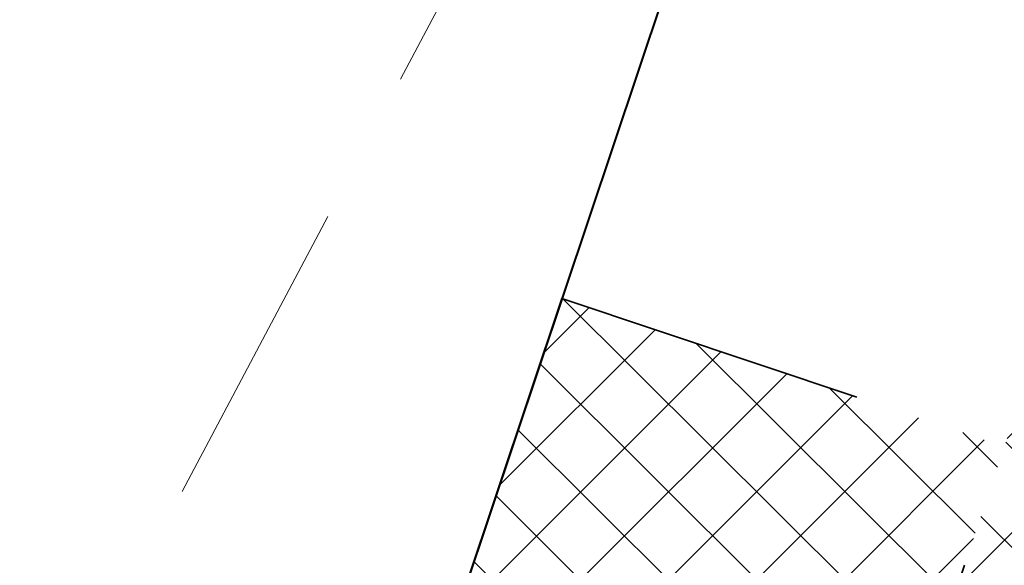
# Model space of a CAD drawing. Header units: metres. Extents: x 6599594 to 6600699, y 5687867 to 5691114.
# Tile 224 of 256: x 6599969.97 to 6599973.14, y 5688945.63 to 5688947.38. Entities that reach past the tile are written whole.
import ezdxf

# ---------------------------------------------------------------- set-up
doc = ezdxf.new("R2010")
doc.units = ezdxf.units.M
doc.header["$MEASUREMENT"] = 0
for name, pattern in [('1', [0]), ('3_EGBZ', [1.5, 1, -0.5]), ('BTO', [0]), ('BUG', [1.5, 1, -0.5]), ('L_0_04', [1.5, 1, -0.5])]:
    doc.linetypes.add(name, pattern=pattern)
for name, color, linetype, lineweight in [('_dren', 30, '3_EGBZ', 40), ('_kolor chodnik', 50, '1', 5), ('_kolor jezdnia', 4, '1', 0), ('_kolor pobocze', 211, '1', 5), ('_kolor zjazdy kostka', 7, '1', 5), ('_kolor zjazdy tłuczeń', 30, '1', 5), ('_kolor ścieżka @ 1', 10, '1', 0), ('_kraweznik', 7, 'CONTINUOUS', 35), ('_obrzeze', 10, 'BUG', 35), ('_podział mój', 201, 'BTO', 40), ('OT_ZagospodarowanieTerenu', 7, 'CONTINUOUS', 0)]:
    doc.layers.add(name, color=color, linetype=linetype, lineweight=lineweight)
pattern_1 = [(45, (0, 0), (-0.1414213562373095, 0.1414213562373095), []), (135, (0, 0), (-0.1414213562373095, -0.1414213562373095), [])]

# ---------------------------------------------------------------- blocks, each defined once
blk = doc.blocks.new('hhh')
at = {"layer": '_podział mój'}
blk.add_line((6600012.715234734, 5689068.962127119), (6599853.466151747, 5688593.232024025), dxfattribs=at)

msp = doc.modelspace()

# ---------------------------------------------------------------- hatches: boundary and pattern name
at = {"layer": '_kolor chodnik'}
h = msp.add_hatch(dxfattribs=at)
h.set_pattern_fill('ANSI37', color=256, scale=1.6)
h.set_pattern_definition(pattern_1)
h.paths.add_polyline_path([(6599849.938171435, 5688542.085872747), (6599852.232147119, 5688548.938742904), (6599853.573135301, 5688548.489851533), (6599853.827082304, 5688549.248475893), (6599851.793849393, 5688549.929093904), (6599849.895278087, 5688548.982823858), (6599847.823506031, 5688542.793750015)])
edge = h.paths.add_edge_path()
edge.add_line((6600018.106075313, 5689087.454911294), (6600022.42781917, 5689091.229234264))
edge.add_line((6600022.42781917, 5689091.229234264), (6600020.233254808, 5689093.742094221))
edge.add_line((6600020.233254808, 5689093.742094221), (6600017.159471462, 5689091.057656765))
edge.add_arc((6600023.275194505, 5689085.385140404), 8.34143334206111, 137.1531558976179, 148.8016577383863)
edge.add_line((6600016.140105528, 5689089.706021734), (6600018.106075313, 5689087.454911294))
h.paths.add_polyline_path([(6600038.501784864, 5689187.59229436), (6600037.906968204, 5689187.700586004), (6600037.638296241, 5689186.224843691), (6600038.240083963, 5689186.115282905)])
h.paths.add_polyline_path([(6600069.098302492, 5689360.276020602), (6600068.321239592, 5689360.413462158), (6600068.064048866, 5689358.936495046), (6600068.836639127, 5689358.799546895)])
h.paths.add_polyline_path([(6600082.393785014, 5689362.950258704), (6600082.941124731, 5689366.103121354), (6600081.481377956, 5689366.361351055), (6600080.923159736, 5689363.210828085)])
h.paths.add_polyline_path([(6600074.022236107, 5689388.065861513), (6600072.983907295, 5689388.249860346), (6600072.723374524, 5689386.772538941), (6600073.760538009, 5689386.588865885)])
h.paths.add_polyline_path([(6600105.602402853, 5689486.45426531), (6600106.738797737, 5689489.760539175), (6600105.28818975, 5689490.281952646), (6600104.132785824, 5689486.965912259)])
h.paths.add_polyline_path([(6600132.519778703, 5689678.737346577), (6600131.636986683, 5689678.922259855), (6600131.330470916, 5689677.453953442), (6600132.212256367, 5689677.269208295)])
h.paths.add_polyline_path([(6600156.649397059, 5689798.7449027), (6600156.48800471, 5689797.95886096), (6600157.450195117, 5689797.757316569), (6600157.615023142, 5689798.542205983)])
h.paths.add_polyline_path([(6600189.055358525, 5689948.643107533), (6600187.902868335, 5689948.884512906), (6600187.600024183, 5689947.417400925), (6600188.748131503, 5689947.176379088)])
edge = h.paths.add_edge_path()
edge.add_line((6600204.459383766, 5690032.969035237), (6600204.153258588, 5690031.227801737))
edge.add_arc((6600202.328347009, 5690027.299936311), 4.331100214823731, 41.853001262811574, 65.08011546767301, ccw=False)
edge.add_arc((6600032.903931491, 5690051.979071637), 174.020003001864, 352.8070218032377, 353.495463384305)
edge.add_arc((6600202.372679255, 5690027.343587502), 5.999999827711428, 55.12102442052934, 69.64815978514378)
edge = h.paths.add_edge_path()
edge.add_line((6600205.046027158, 5690040.265402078), (6600204.972740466, 5690038.483452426))
edge.add_arc((6600203.986269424, 5690044.401803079), 5.999999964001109, 279.4630688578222, 294.9140560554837)
edge.add_line((6600206.513819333, 5690038.960158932), (6600206.607027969, 5690041.030672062))
edge.add_arc((6600203.986269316, 5690044.401803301), 4.270000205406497, 284.3702444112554, 307.86193139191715, ccw=False)
edge = h.paths.add_edge_path()
edge.add_arc((6600203.547470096, 5690044.558759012), 6.446878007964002, 324.43500910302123, 356.20133685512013, ccw=False)
edge.add_arc((6600203.986269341, 5690044.401803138), 6.000000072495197, 323.2169970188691, 357.4193489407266)
h.paths.add_polyline_path([(6600208.910055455, 5690121.713696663), (6600208.146285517, 5690121.748120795), (6600207.125602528, 5690121.794124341), (6600209.971605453, 5690121.665851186)])
edge = h.paths.add_edge_path()
edge.add_line((6600238.769818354, 5690481.648294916), (6600240.338176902, 5690490.87374652))
edge.add_line((6600240.338176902, 5690490.87374652), (6600241.251295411, 5690510.829461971))
edge.add_line((6600241.251295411, 5690510.829461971), (6600239.524022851, 5690510.928942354))
edge.add_line((6600239.524022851, 5690510.928942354), (6600238.633343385, 5690491.167757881))
edge.add_line((6600238.633343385, 5690491.167757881), (6600234.579716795, 5690467.661262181))
edge.add_line((6600234.579716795, 5690467.661262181), (6600234.449796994, 5690464.966873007))
edge.add_arc((6600242.443669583, 5690464.607462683), 8.001948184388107, 177.4256737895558, 268.2543056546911)
edge.add_line((6600242.199903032, 5690456.609228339), (6600242.216657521, 5690457.359274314))
edge.add_line((6600242.216657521, 5690457.359274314), (6600242.305257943, 5690458.836738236))
edge.add_arc((6600242.444504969, 5690464.607952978), 5.772894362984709, 177.0298084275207, 268.6178439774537, ccw=False)
edge.add_line((6600236.679365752, 5690464.907083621), (6600236.951876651, 5690470.95443634))
edge.add_line((6600236.951876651, 5690470.95443634), (6600238.15078669, 5690478.210832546))
edge.add_line((6600238.15078669, 5690478.210832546), (6600238.769818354, 5690481.648294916))
h.paths.add_polyline_path([(6600238.769818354, 5690481.648294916), (6600238.15078669, 5690478.210832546), (6600239.670056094, 5690477.930590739), (6600240.266710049, 5690481.376366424)])
edge = h.paths.add_edge_path()
edge.add_line((6600223.366500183, 5690460.339976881), (6600223.278629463, 5690457.997544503))
edge.add_arc((6600220.967166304, 5690465.656339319), 7.999999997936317, 286.7940807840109, 300.2738222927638)
edge.add_line((6600225.000231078, 5690458.747331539), (6600225.240084, 5690461.623695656))
edge.add_arc((6600221.105749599, 5690465.648640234), 5.76999998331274, 293.06724424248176, 315.7681070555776, ccw=False)
edge = h.paths.add_edge_path()
edge.add_arc((6600220.025145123, 5690444.676291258), 5.770000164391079, 37.996647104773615, 59.94382588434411, ccw=False)
edge.add_line((6600224.572175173, 5690448.22839199), (6600224.817793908, 5690451.081798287))
edge.add_arc((6600220.025145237, 5690444.676291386), 7.999999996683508, 53.19588653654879, 68.15166733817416)
edge.add_line((6600223.00235276, 5690452.101669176), (6600222.91504296, 5690449.670427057))
edge = h.paths.add_edge_path()
edge.add_arc((6600221.105749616, 5690465.648640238), 7.999999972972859, 328.0222308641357, 357.0132597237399)
edge.add_line((6600229.094882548, 5690465.23180147), (6600229.218816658, 5690467.593604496))
edge.add_line((6600229.218816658, 5690467.593604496), (6600228.218919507, 5690467.645774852))
edge.add_line((6600228.218919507, 5690467.645774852), (6600227.891778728, 5690461.411918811))
h.paths.add_polyline_path([(6600200.980142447, 5690012.236744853), (6600202.317278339, 5690011.956662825), (6600202.522293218, 5690012.935421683), (6600201.182321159, 5690013.216097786)])
h.paths.add_polyline_path([(6600196.457878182, 5689983.98337835), (6600195.202332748, 5689984.246370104), (6600194.899091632, 5689982.777335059), (6600196.150355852, 5689982.515240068)])
edge = h.paths.add_edge_path()
edge.add_line((6600112.305909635, 5689517.991018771), (6600112.691041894, 5689519.807934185))
edge.add_line((6600112.691041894, 5689519.807934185), (6600113.245521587, 5689522.423769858))
edge.add_line((6600113.245521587, 5689522.423769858), (6600111.553124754, 5689522.782507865))
edge.add_line((6600111.553124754, 5689522.782507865), (6600107.405864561, 5689503.21722655))
edge.add_line((6600107.405864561, 5689503.21722655), (6600099.494506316, 5689480.361667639))
edge.add_line((6600099.494506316, 5689480.361667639), (6600099.182814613, 5689478.891218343))
edge.add_arc((6600107.008997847, 5689477.232359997), 8.000059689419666, 168.0325629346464, 257.7529108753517)
edge.add_line((6600105.311960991, 5689469.414366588), (6600105.784990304, 5689471.593619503))
edge.add_arc((6600107.008927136, 5689477.232314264), 5.769999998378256, 168.0321375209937, 257.7533362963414, ccw=False)
edge.add_line((6600101.364343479, 5689478.42879883), (6600101.647245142, 5689479.76342708))
edge.add_line((6600101.647245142, 5689479.76342708), (6600104.132785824, 5689486.965912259))
edge.add_line((6600104.132785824, 5689486.965912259), (6600105.28818975, 5689490.281952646))
edge.add_line((6600105.28818975, 5689490.281952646), (6600108.240043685, 5689498.809726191))
edge.add_line((6600108.240043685, 5689498.809726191), (6600112.305909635, 5689517.991018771))
h.paths.add_polyline_path([(6600136.009573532, 5689645.499114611), (6600138.333647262, 5689645.012304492), (6600138.661671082, 5689646.578318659), (6600134.869459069, 5689647.372651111)])
at = {"layer": '_kolor jezdnia'}
h = msp.add_hatch(dxfattribs=at)
h.set_pattern_fill('ANSI37', color=4, scale=3.5)
h.set_pattern_definition([(45, (0, 0), (-0.3093592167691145, 0.3093592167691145), []), (135, (0, 0), (-0.3093592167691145, -0.3093592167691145), [])])
edge = h.paths.add_edge_path()
edge.add_line((6599833.066047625, 5688539.933393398), (6599850.649511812, 5688527.983462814))
edge.add_arc((6599857.337592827, 5688536.653968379), 10.95025544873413, 169.5012687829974, 232.3548431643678, ccw=False)
edge.add_arc((6599858.085851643, 5688536.618142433), 11.69295282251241, 162.2507788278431, 169.9967502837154, ccw=False)
edge.add_line((6599846.949484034, 5688540.182754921), (6599847.823506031, 5688542.793750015))
edge.add_line((6599847.823506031, 5688542.793750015), (6599849.895278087, 5688548.982823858))
edge.add_line((6599849.895278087, 5688548.982823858), (6599852.434748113, 5688556.56906746))
edge.add_line((6599852.434748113, 5688556.56906746), (6599928.48625871, 5688783.760284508))
edge.add_line((6599928.48625871, 5688783.760284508), (6599931.025728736, 5688791.34652811))
edge.add_line((6599931.025728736, 5688791.34652811), (6599996.657773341, 5688987.411326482))
edge.add_line((6599996.657773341, 5688987.411326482), (6599999.197243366, 5688994.997570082))
edge.add_line((6599999.197243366, 5688994.997570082), (6600021.930100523, 5689062.908193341))
edge.add_line((6600021.930100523, 5689062.908193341), (6600017.620224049, 5689067.371531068))
edge.add_line((6600017.620224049, 5689067.371531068), (6600016.714558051, 5689064.654078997))
edge.add_line((6600016.714558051, 5689064.654078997), (6600012.423620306, 5689051.835617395))
edge.add_line((6600012.423620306, 5689051.835617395), (6600009.884150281, 5689044.249373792))
edge.add_line((6600009.884150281, 5689044.249373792), (6599977.53516164, 5688947.612159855))
edge.add_line((6599977.53516164, 5688947.612159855), (6599974.995691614, 5688940.025916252))
edge.add_line((6599974.995691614, 5688940.025916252), (6599942.096912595, 5688841.746295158))
edge.add_line((6599942.096912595, 5688841.746295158), (6599939.557442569, 5688834.160051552))
edge.add_line((6599939.557442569, 5688834.160051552), (6599882.679288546, 5688664.246042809))
edge.add_line((6599882.679288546, 5688664.246042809), (6599880.139818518, 5688656.659799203))
edge.add_line((6599880.139818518, 5688656.659799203), (6599852.46454386, 5688573.984527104))
edge.add_line((6599852.46454386, 5688573.984527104), (6599842.470137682, 5688544.127903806))
edge.add_arc((6599835.706422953, 5688546.652910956), 7.219660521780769, 248.5480913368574, 339.52856074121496, ccw=False)
h.paths.add_polyline_path([(6600044.653202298, 5689172.271628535), (6600046.276244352, 5689181.431901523), (6600047.759199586, 5689189.801539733), (6600051.0603021, 5689208.432603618), (6600052.368792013, 5689215.817578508), (6600054.808584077, 5689229.587499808), (6600056.11707399, 5689236.972474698), (6600057.346666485, 5689243.912161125), (6600058.655146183, 5689251.297078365), (6600058.831439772, 5689252.292060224), (6600060.098987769, 5689259.445963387), (6600060.139929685, 5689259.677035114), (6600061.407468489, 5689266.830886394), (6600072.329030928, 5689328.470998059), (6600073.637511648, 5689335.855921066), (6600077.337304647, 5689356.73715072), (6600078.820259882, 5689365.106788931), (6600081.142794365, 5689378.214921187), (6600082.538516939, 5689386.092227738), (6600095.187867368, 5689457.483787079), (6600091.082877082, 5689465.8405575), (6600089.043088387, 5689454.328211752), (6600087.870641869, 5689447.711051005), (6600087.560133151, 5689445.958573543), (6600086.562151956, 5689440.326076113), (6600082.433200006, 5689417.022719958), (6600080.95024477, 5689408.65308175), (6600077.202698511, 5689387.502337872), (6600075.719743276, 5689379.132699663), (6600073.469199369, 5689366.430874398), (6600071.986244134, 5689358.061236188), (6600069.98686466, 5689346.776955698), (6600068.591142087, 5689338.899649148), (6600065.559290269, 5689321.78820693), (6600064.163567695, 5689313.910900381), (6600059.719426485, 5689288.828650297), (6600058.323703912, 5689280.951343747), (6600057.563846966, 5689276.662793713), (6600056.168124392, 5689268.785487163), (6600054.804920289, 5689261.091711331), (6600053.409197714, 5689253.21440478), (6600053.264817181, 5689252.399536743), (6600051.869094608, 5689244.522230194), (6600051.183555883, 5689240.653124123), (6600049.787833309, 5689232.775817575), (6600046.593849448, 5689214.749319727), (6600045.198126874, 5689206.872013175), (6600044.41754409, 5689202.466488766), (6600042.934588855, 5689194.096850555), (6600036.429952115, 5689157.38538759), (6600034.946996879, 5689149.01574938), (6600030.579776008, 5689124.367629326), (6600027.529365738, 5689107.151445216), (6600024.895072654, 5689094.014582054), (6600030.583685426, 5689094.264316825), (6600032.945013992, 5689106.191885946), (6600043.170247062, 5689163.901990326)])
edge = h.paths.add_edge_path()
edge.add_line((6600111.106812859, 5689535.144351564), (6600111.256844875, 5689535.85214863))
edge.add_line((6600111.256844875, 5689535.85214863), (6600112.915748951, 5689543.678261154))
edge.add_line((6600112.915748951, 5689543.678261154), (6600117.304772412, 5689564.384094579))
edge.add_line((6600117.304772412, 5689564.384094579), (6600119.067357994, 5689572.699339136))
edge.add_line((6600119.067357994, 5689572.699339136), (6600120.087667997, 5689577.512794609))
edge.add_line((6600120.087667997, 5689577.512794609), (6600121.642890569, 5689584.849775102))
edge.add_line((6600121.642890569, 5689584.849775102), (6600128.436769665, 5689616.900852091))
edge.add_line((6600128.436769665, 5689616.900852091), (6600129.991992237, 5689624.237832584))
edge.add_line((6600129.991992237, 5689624.237832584), (6600132.660554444, 5689636.827148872))
edge.add_line((6600132.660554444, 5689636.827148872), (6600133.208838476, 5689639.444704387))
edge.add_line((6600133.208838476, 5689639.444704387), (6600134.848957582, 5689647.274775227))
edge.add_line((6600134.848957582, 5689647.274775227), (6600138.97649476, 5689666.979995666))
edge.add_line((6600138.97649476, 5689666.979995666), (6600140.51410642, 5689674.320687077))
edge.add_line((6600140.51410642, 5689674.320687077), (6600145.209128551, 5689696.735129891))
edge.add_line((6600145.209128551, 5689696.735129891), (6600146.746740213, 5689704.075821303))
edge.add_line((6600146.746740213, 5689704.075821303), (6600151.462308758, 5689726.588354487))
edge.add_line((6600151.462308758, 5689726.588354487), (6600152.999920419, 5689733.929045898))
edge.add_line((6600152.999920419, 5689733.929045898), (6600155.244070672, 5689744.642813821))
edge.add_line((6600155.244070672, 5689744.642813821), (6600156.781682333, 5689751.983505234))
edge.add_line((6600156.781682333, 5689751.983505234), (6600161.635515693, 5689775.156126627))
edge.add_line((6600161.635515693, 5689775.156126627), (6600163.378142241, 5689783.475576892))
edge.add_line((6600163.378142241, 5689783.475576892), (6600163.850769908, 5689785.731942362))
edge.add_line((6600163.850769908, 5689785.731942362), (6600167.028500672, 5689800.902704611))
edge.add_line((6600167.028500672, 5689800.902704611), (6600179.49088801, 5689860.399222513))
edge.add_line((6600179.49088801, 5689860.399222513), (6600181.233514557, 5689868.718672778))
edge.add_line((6600181.233514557, 5689868.718672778), (6600181.84713393, 5689871.648144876))
edge.add_line((6600181.84713393, 5689871.648144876), (6600183.384745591, 5689878.988836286))
edge.add_line((6600183.384745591, 5689878.988836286), (6600184.935818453, 5689886.393792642))
edge.add_line((6600184.935818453, 5689886.393792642), (6600186.575937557, 5689894.223863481))
edge.add_line((6600186.575937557, 5689894.223863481), (6600194.05133812, 5689929.912074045))
edge.add_line((6600194.05133812, 5689929.912074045), (6600195.691457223, 5689937.742144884))
edge.add_line((6600195.691457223, 5689937.742144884), (6600202.915799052, 5689972.231779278))
edge.add_line((6600202.915799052, 5689972.231779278), (6600204.555918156, 5689980.061850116))
edge.add_line((6600204.555918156, 5689980.061850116), (6600206.062781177, 5689987.255744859))
edge.add_line((6600206.062781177, 5689987.255744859), (6600207.702900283, 5689995.085815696))
edge.add_line((6600207.702900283, 5689995.085815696), (6600210.232559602, 5690007.162628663))
edge.add_line((6600210.232559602, 5690007.162628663), (6600211.694938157, 5690014.144150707))
edge.add_arc((6600028.177652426, 5690052.584442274), 187.5000004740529, 348.1696294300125, 357.4195276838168)
edge.add_line((6600215.487522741, 5690044.142720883), (6600208.310270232, 5690026.480446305))
edge.add_arc((6600032.903933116, 5690051.97907145), 177.2500013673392, 348.1696294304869, 351.7289130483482, ccw=False)
edge.add_line((6600206.38894146, 5690015.640182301), (6600205.966941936, 5690013.625519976))
edge.add_line((6600205.966941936, 5690013.625519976), (6600204.326822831, 5690005.795449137))
edge.add_line((6600204.326822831, 5690005.795449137), (6600197.076961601, 5689971.183982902))
edge.add_line((6600197.076961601, 5689971.183982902), (6600195.334335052, 5689962.864532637))
edge.add_line((6600195.334335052, 5689962.864532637), (6600193.44722506, 5689953.855305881))
edge.add_line((6600193.44722506, 5689953.855305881), (6600191.909227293, 5689946.512771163))
edge.add_line((6600191.909227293, 5689946.512771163), (6600185.496844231, 5689915.899498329))
edge.add_line((6600185.496844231, 5689915.899498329), (6600183.856521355, 5689908.068454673))
edge.add_line((6600183.856521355, 5689908.068454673), (6600182.066605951, 5689899.523243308))
edge.add_line((6600182.066605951, 5689899.523243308), (6600180.32407057, 5689891.204228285))
edge.add_line((6600180.32407057, 5689891.204228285), (6600174.320344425, 5689862.541919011))
edge.add_line((6600174.320344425, 5689862.541919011), (6600172.577809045, 5689854.222903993))
edge.add_line((6600172.577809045, 5689854.222903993), (6600163.663810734, 5689811.666703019))
edge.add_line((6600163.663810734, 5689811.666703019), (6600162.023782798, 5689803.837067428))
edge.add_line((6600162.023782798, 5689803.837067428), (6600160.924220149, 5689798.587659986))
edge.add_line((6600160.924220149, 5689798.587659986), (6600159.279208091, 5689790.734229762))
edge.add_line((6600159.279208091, 5689790.734229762), (6600157.107250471, 5689780.365115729))
edge.add_line((6600157.107250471, 5689780.365115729), (6600155.462238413, 5689772.511685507))
edge.add_line((6600155.462238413, 5689772.511685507), (6600153.380318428, 5689762.572418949))
edge.add_line((6600153.380318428, 5689762.572418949), (6600151.735124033, 5689754.718118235))
edge.add_line((6600151.735124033, 5689754.718118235), (6600148.586504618, 5689739.686336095))
edge.add_line((6600148.586504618, 5689739.686336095), (6600146.885007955, 5689731.563243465))
edge.add_line((6600146.885007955, 5689731.563243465), (6600141.75088822, 5689707.052510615))
edge.add_line((6600141.75088822, 5689707.052510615), (6600140.110896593, 5689699.223048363))
edge.add_line((6600140.110896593, 5689699.223048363), (6600133.483561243, 5689667.583574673))
edge.add_line((6600133.483561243, 5689667.583574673), (6600131.860394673, 5689659.834436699))
edge.add_line((6600131.860394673, 5689659.834436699), (6600131.740984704, 5689659.26436315))
edge.add_line((6600131.740984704, 5689659.26436315), (6600130.117814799, 5689651.515209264))
edge.add_line((6600130.117814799, 5689651.515209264), (6600127.27873359, 5689637.961189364))
edge.add_line((6600127.27873359, 5689637.961189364), (6600126.924568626, 5689636.290366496))
edge.add_line((6600126.924568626, 5689636.290366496), (6600125.166244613, 5689627.995226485))
edge.add_line((6600125.166244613, 5689627.995226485), (6600118.009503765, 5689594.232298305))
edge.add_line((6600118.009503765, 5689594.232298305), (6600116.25117975, 5689585.937158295))
edge.add_line((6600116.25117975, 5689585.937158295), (6600113.665314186, 5689573.737975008))
edge.add_line((6600113.665314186, 5689573.737975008), (6600111.898534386, 5689565.402943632))
edge.add_line((6600111.898534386, 5689565.402943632), (6600104.889982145, 5689532.339115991))
edge.add_line((6600104.889982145, 5689532.339115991), (6600103.22663594, 5689524.492047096))
edge.add_line((6600103.22663594, 5689524.492047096), (6600096.623876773, 5689493.342605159))
edge.add_line((6600096.623876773, 5689493.342605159), (6600094.968986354, 5689485.535427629))
edge.add_line((6600094.968986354, 5689485.535427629), (6600094.300101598, 5689482.379870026))
edge.add_line((6600094.300101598, 5689482.379870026), (6600099.182814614, 5689478.891218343))
edge.add_line((6600099.182814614, 5689478.891218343), (6600099.494506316, 5689480.361667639))
edge.add_line((6600099.494506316, 5689480.361667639), (6600111.106812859, 5689535.144351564))
edge = h.paths.add_edge_path()
edge.add_arc((6600239.213891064, 5690851.400367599), 10.00000000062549, -2.8342403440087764, 76.13703556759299, ccw=False)
edge.add_line((6600249.201658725, 5690850.905901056), (6600249.082723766, 5690848.503524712))
edge.add_line((6600249.082723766, 5690848.503524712), (6600247.016487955, 5690806.767468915))
edge.add_line((6600247.016487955, 5690806.767468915), (6600246.092398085, 5690789.152178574))
edge.add_line((6600246.092398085, 5690789.152178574), (6600233.768116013, 5690572.015170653))
edge.add_line((6600233.768116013, 5690572.015170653), (6600228.959056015, 5690465.296202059))
edge.add_line((6600228.959056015, 5690465.296202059), (6600234.588724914, 5690465.017134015))
edge.add_line((6600234.588724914, 5690465.017134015), (6600239.262540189, 5690571.767576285))
edge.add_line((6600239.262540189, 5690571.767576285), (6600252.50503885, 5690806.400146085))
edge.add_line((6600252.50503885, 5690806.400146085), (6600254.569211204, 5690848.094521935))
edge.add_arc((6600262.559425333, 5690847.6989487), 7.999999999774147, 76.13703557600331, 177.1657596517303, ccw=False)
edge.add_line((6600264.476229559, 5690855.465921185), (6600241.609896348, 5690861.109083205))
edge = h.paths.add_edge_path()
edge.add_line((6600250.031475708, 5690451.625307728), (6600250.231741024, 5690455.772579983))
edge.add_line((6600250.231741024, 5690455.772579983), (6600246.257763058, 5690456.417303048))
edge.add_line((6600246.257763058, 5690456.417303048), (6600242.171761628, 5690456.61060902))
edge.add_arc((6600242.563100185, 5690464.586983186), 7.985968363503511, 176.9123644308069, 267.1911945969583, ccw=False)
edge.add_line((6600234.588724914, 5690465.017134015), (6600228.959056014, 5690465.296202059))
edge.add_arc((6600220.965133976, 5690465.657286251), 8.002072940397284, 267.8289300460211, 357.413716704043, ccw=False)
edge.add_line((6600220.661989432, 5690457.660957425), (6600212.406915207, 5690458.119572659))
edge.add_line((6600212.406915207, 5690458.119572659), (6600208.431872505, 5690457.817501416))
edge.add_line((6600208.431872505, 5690457.817501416), (6600208.233912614, 5690454.548331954))
edge.add_line((6600208.233912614, 5690454.548331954), (6600212.129565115, 5690453.127270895))
edge.add_line((6600212.129565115, 5690453.127270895), (6600218.640548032, 5690452.76554962))
edge.add_line((6600218.640548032, 5690452.76554962), (6600216.486747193, 5690452.885205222))
edge.add_line((6600216.486747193, 5690452.885205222), (6600220.468905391, 5690452.663974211))
edge.add_arc((6600220.025145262, 5690444.676291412), 7.99999997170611, -0.3386579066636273, 86.8201700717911, ccw=False)
edge.add_line((6600228.025005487, 5690444.629006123), (6600227.803602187, 5690439.649256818))
edge.add_line((6600227.803602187, 5690439.649256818), (6600226.885525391, 5690435.936828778))
edge.add_line((6600226.885525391, 5690435.936828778), (6600225.534849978, 5690405.967249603))
edge.add_line((6600225.534849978, 5690405.967249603), (6600226.115199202, 5690402.187514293))
edge.add_line((6600226.115199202, 5690402.187514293), (6600213.445139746, 5690121.008786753))
edge.add_line((6600213.445139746, 5690121.008786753), (6600213.352800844, 5690118.960058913))
edge.add_line((6600213.352800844, 5690118.960058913), (6600209.980184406, 5690044.131649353))
edge.add_arc((6600203.98626942, 5690044.401803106), 5.999999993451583, 257.4162346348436, 357.41934921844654, ccw=False)
edge.add_line((6600202.679069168, 5690038.545931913), (6600201.589735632, 5690033.666039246))
edge.add_line((6600201.589735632, 5690033.666039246), (6600203.67987942, 5690033.199458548))
edge.add_arc((6600202.372679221, 5690027.343587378), 5.999999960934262, -8.27108729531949, 77.41623506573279, ccw=False)
edge.add_line((6600208.310270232, 5690026.480446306), (6600215.487522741, 5690044.142720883))
edge.add_line((6600215.487522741, 5690044.142720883), (6600216.199687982, 5690059.9446614))
edge.add_line((6600216.199687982, 5690059.9446614), (6600216.537356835, 5690067.437056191))
edge.add_line((6600216.537356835, 5690067.437056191), (6600223.893528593, 5690230.66011469))
edge.add_line((6600223.893528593, 5690230.66011469), (6600224.231197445, 5690238.152509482))
edge.add_line((6600224.231197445, 5690238.152509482), (6600233.507835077, 5690443.987992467))
edge.add_arc((6600241.499722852, 5690443.627812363), 7.999999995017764, 87.29208981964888, 177.4195277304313, ccw=False)
edge.add_line((6600241.877677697, 5690451.618879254), (6600246.021541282, 5690451.422886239))
edge.add_line((6600246.021541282, 5690451.422886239), (6600246.427694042, 5690451.44338883))
edge.add_line((6600246.427694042, 5690451.44338883), (6600246.79397003, 5690451.461878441))
edge.add_line((6600246.79397003, 5690451.461878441), (6600250.031475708, 5690451.625307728))
edge = h.paths.add_edge_path()
edge.add_line((6600007.33756506, 5689086.20374581), (6600006.980466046, 5689080.740822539))
edge.add_line((6600006.980466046, 5689080.740822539), (6600007.229745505, 5689080.720859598))
edge.add_line((6600007.229745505, 5689080.720859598), (6600008.093335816, 5689080.601653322))
edge.add_line((6600008.093335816, 5689080.601653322), (6600008.702681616, 5689080.53831051))
edge.add_arc((6600008.140193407, 5689070.554142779), 9.999999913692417, -18.557800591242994, 86.77547804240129, ccw=False)
edge.add_line((6600017.620224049, 5689067.371531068), (6600021.930100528, 5689062.908193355))
edge.add_arc((6599734.83819726, 5689159.011261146), 302.7499967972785, 341.4922000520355, 343.8640860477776)
edge.add_arc((6600034.895369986, 5689072.315877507), 9.581213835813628, 98.63328270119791, 164.5273290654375, ccw=False)
edge.add_line((6600033.457137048, 5689081.788529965), (6600033.832640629, 5689081.798737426))
edge.add_line((6600033.832640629, 5689081.798737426), (6600034.422462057, 5689082.05700874))
edge.add_line((6600034.422462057, 5689082.05700874), (6600036.833623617, 5689082.139040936))
edge.add_line((6600036.833623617, 5689082.139040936), (6600036.730225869, 5689087.148851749))
edge.add_line((6600036.730225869, 5689087.148851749), (6600036.579860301, 5689087.134303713))
edge.add_arc((6600036.479565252, 5689093.136286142), 6.002820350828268, 169.1687651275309, 270.9573417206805, ccw=False)
edge.add_line((6600030.583685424, 5689094.264316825), (6600024.895072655, 5689094.014582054))
edge.add_arc((6600015.200558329, 5689096.162123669), 9.929528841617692, 271.0943432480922, 347.5094668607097, ccw=False)
edge.add_arc((6600014.909438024, 5689089.646776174), 3.446070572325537, 264.4236009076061, 278.0194998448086, ccw=False)
edge.add_line((6600014.574573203, 5689086.217014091), (6600014.299554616, 5689086.232508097))
edge.add_line((6600014.299554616, 5689086.232508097), (6600010.474232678, 5689086.448019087))
edge.add_line((6600010.474232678, 5689086.448019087), (6600007.33756506, 5689086.20374581))
edge = h.paths.add_edge_path()
edge.add_line((6600105.490725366, 5689463.953528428), (6600106.927559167, 5689464.047234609))
edge.add_line((6600106.927559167, 5689464.047234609), (6600107.835, 5689468.66))
edge.add_line((6600107.835, 5689468.66), (6600105.311960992, 5689469.414366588))
edge.add_arc((6600107.008997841, 5689477.232359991), 8.000059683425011, 168.0325628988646, 257.75291091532, ccw=False)
edge.add_line((6600099.182814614, 5689478.891218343), (6600094.300101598, 5689482.379870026))
edge.add_arc((6600586.245114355, 5689378.104238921), 502.8750369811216, 168.032376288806, 169.9522165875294)
edge.add_line((6600091.082877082, 5689465.8405575), (6600095.187867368, 5689457.483787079))
edge.add_arc((6600103.065173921, 5689456.088064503), 8.000000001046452, 77.7533362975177, 169.9524553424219, ccw=False)
edge.add_line((6600104.762140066, 5689463.906012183), (6600105.490725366, 5689463.953528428))
at = {"layer": '_kolor pobocze'}
h = msp.add_hatch(dxfattribs=at)
h.set_pattern_fill('ANSI37', color=256, scale=1.6)
h.set_pattern_definition(pattern_1)
edge = h.paths.add_edge_path()
edge.add_line((6600035.926965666, 5689101.569442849), (6600036.046865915, 5689102.311543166))
edge.add_arc((6600058.171848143, 5689233.778275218), 133.3154772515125, 259.4578941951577, 260.4470163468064, ccw=False)
edge.add_line((6600033.780707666, 5689102.713067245), (6600032.142559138, 5689101.847662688))
edge.add_arc((6599734.838175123, 5689159.011266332), 302.7500195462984, 347.6801154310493, 349.11639019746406, ccw=False)
edge.add_arc((6600036.478170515, 5689093.133441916), 6.000000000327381, 167.68011541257, 271.5571101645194)
edge.add_line((6600036.64121064, 5689087.1356575), (6600036.730491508, 5689087.137804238))
edge.add_line((6600036.730491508, 5689087.137804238), (6600036.712463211, 5689087.887583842))
edge.add_line((6600036.712463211, 5689087.887583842), (6600036.559840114, 5689087.884077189))
edge.add_arc((6600036.482532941, 5689093.14290691), 5.259397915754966, 170.6455005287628, 270.8422131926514, ccw=False)
edge.add_arc((6600545.796425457, 5688991.216220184), 524.6691769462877, 167.9170060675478, 168.7028219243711, ccw=False)
edge.add_line((6600032.751078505, 5689101.044345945), (6600034.011432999, 5689101.917298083))
edge.add_line((6600034.011432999, 5689101.917298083), (6600035.926965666, 5689101.569442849))
edge = h.paths.add_edge_path()
edge.add_line((6600002.828843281, 5688994.032881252), (6600003.066918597, 5688994.74409159))
edge.add_line((6600003.066918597, 5688994.74409159), (6600001.227880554, 5688995.359703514))
edge.add_line((6600001.227880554, 5688995.359703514), (6600000.55876659, 5688996.702196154))
edge.add_line((6600000.55876659, 5688996.702196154), (6600022.641310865, 5689062.67011804))
edge.add_arc((6599734.838193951, 5689159.011262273), 303.5000002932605, 341.4922000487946, 343.8640860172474)
edge.add_arc((6600035.267451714, 5689072.092773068), 9.250000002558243, 91.55711016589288, 163.8640860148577, ccw=False)
edge.add_line((6600035.016098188, 5689081.339357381), (6600036.868703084, 5689081.389717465))
edge.add_line((6600036.868703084, 5689081.389717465), (6600036.850674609, 5689082.139504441))
edge.add_line((6600036.850674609, 5689082.139504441), (6600034.99571817, 5689082.089080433))
edge.add_arc((6600035.267451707, 5689072.092773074), 9.999999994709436, 91.55711014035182, 163.8640860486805)
edge.add_arc((6599734.838192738, 5689159.011262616), 302.7500015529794, 341.4922000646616, 343.8640860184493, ccw=False)
edge.add_line((6600021.930100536, 5689062.908193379), (6599999.748942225, 5688996.645678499))
edge.add_line((6599999.748942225, 5688996.645678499), (6600000.695212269, 5688994.747107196))
edge.add_line((6600000.695212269, 5688994.747107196), (6600002.828843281, 5688994.032881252))
h.paths.add_polyline_path([(6599971.7492186, 5688907.297112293), (6599971.084233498, 5688908.631320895), (6599997.822068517, 5688988.526766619), (6599999.164561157, 5688989.195880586), (6600001.003599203, 5688988.580268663), (6600001.241674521, 5688989.291479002), (6599999.108043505, 5688990.005704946), (6599997.209472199, 5688989.059434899), (6599970.270280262, 5688908.583087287), (6599971.216550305, 5688906.684515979), (6599973.350181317, 5688905.970290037), (6599973.588256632, 5688906.681500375)])
h.paths.add_polyline_path([(6599932.504667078, 5688790.060553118), (6599931.835553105, 5688791.403045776), (6599968.343406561, 5688900.4641754), (6599969.685899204, 5688901.133289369), (6599971.524937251, 5688900.517677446), (6599971.763012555, 5688901.228887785), (6599969.629381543, 5688901.94311373), (6599967.730810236, 5688900.996843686), (6599931.025728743, 5688791.34652811), (6599931.971998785, 5688789.447956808), (6599934.105629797, 5688788.73373086), (6599934.343705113, 5688789.4449412)])
at = {"layer": '_kolor zjazdy kostka'}
h = msp.add_hatch(dxfattribs=at)
h.set_pattern_fill('ANSI37', color=256, scale=1.6)
h.set_pattern_definition(pattern_1)
h.paths.add_polyline_path([(6600244.137440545, 5690813.934732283), (6600242.369522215, 5690814.022127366), (6600242.097568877, 5690808.528921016), (6600243.865482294, 5690808.441426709)])
h.paths.add_polyline_path([(6600247.012128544, 5690806.679412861), (6600247.442736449, 5690815.377295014), (6600247.393289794, 5690814.378518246), (6600247.113277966, 5690808.722537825)])
h.paths.add_polyline_path([(6600242.297085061, 5690788.088808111), (6600240.958726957, 5690788.155683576), (6600240.648818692, 5690782.664569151), (6600241.987258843, 5690782.599147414)])
h.paths.add_polyline_path([(6600245.558275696, 5690780.919298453), (6600246.037231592, 5690789.405686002), (6600244.985820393, 5690788.453468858), (6600244.612601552, 5690781.981345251)])
h.paths.add_polyline_path([(6600241.348405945, 5690723.711515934), (6600242.272017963, 5690722.691689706), (6600242.749709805, 5690731.155680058), (6600241.698138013, 5690730.203317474), (6600241.472690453, 5690726.27550499)])
h.paths.add_polyline_path([(6600225.772794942, 5690394.589141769), (6600224.731429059, 5690393.637598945), (6600224.461246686, 5690387.644646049), (6600225.412923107, 5690386.603142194)])
h.paths.add_polyline_path([(6600223.012390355, 5690333.280720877), (6600223.372595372, 5690341.272607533), (6600222.32835346, 5690340.318436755), (6600222.058239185, 5690334.324941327)])
h.paths.add_polyline_path([(6600215.496388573, 5690166.390602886), (6600215.856593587, 5690174.382489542), (6600214.812834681, 5690173.428760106), (6600214.542018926, 5690167.435062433)])
h.paths.add_polyline_path([(6600212.446537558, 5690121.053392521), (6600213.399499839, 5690120.010473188), (6600213.788744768, 5690128.503024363), (6600212.745135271, 5690127.54943145)])
h.paths.add_polyline_path([(6600209.977420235, 5690121.665589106), (6600210.225142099, 5690127.162117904), (6600207.346107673, 5690127.291879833), (6600207.119593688, 5690121.794395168)])
h.paths.add_polyline_path([(6600207.950178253, 5690070.725854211), (6600204.880846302, 5690070.828947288), (6600204.643784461, 5690065.333808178), (6600207.702521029, 5690065.204598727)])
h.paths.add_polyline_path([(6600200.981479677, 5690012.236464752), (6600199.969248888, 5690007.339980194), (6600201.282587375, 5690007.064882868), (6600202.31726072, 5690011.956666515)])
h.paths.add_polyline_path([(6600193.613960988, 5689970.406358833), (6600192.398010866, 5689970.660657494), (6600191.286205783, 5689965.274578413), (6600192.486379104, 5689965.023185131)])
h.paths.add_polyline_path([(6600189.061271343, 5689948.671423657), (6600189.98413328, 5689953.050774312), (6600188.818902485, 5689953.32186217), (6600187.908781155, 5689948.91282903)])
h.paths.add_polyline_path([(6600180.976201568, 5689915.317449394), (6600179.952861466, 5689910.421322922), (6600181.008474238, 5689910.200199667), (6600182.033843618, 5689915.09540201)])
h.paths.add_polyline_path([(6600176.508279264, 5689893.538690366), (6600177.476023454, 5689893.335973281), (6600178.603605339, 5689898.719146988), (6600177.636002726, 5689898.922290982)])
h.paths.add_polyline_path([(6600179.28182965, 5689859.401159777), (6600180.522246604, 5689860.211927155), (6600181.057490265, 5689860.561775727), (6600183.598022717, 5689860.029600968), (6600184.726606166, 5689865.412570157), (6600182.186324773, 5689865.943033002), (6600181.604764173, 5689866.832779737), (6600181.024456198, 5689867.720610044)])
h.paths.add_polyline_path([(6600160.200810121, 5689810.862606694), (6600159.232772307, 5689811.065842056), (6600158.207991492, 5689806.171529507), (6600159.175735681, 5689805.968812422)])
h.paths.add_polyline_path([(6600156.49391753, 5689797.987177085), (6600155.463416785, 5689793.068691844), (6600156.431160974, 5689792.865974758), (6600157.461419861, 5689797.784520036)])
edge = h.paths.add_edge_path()
edge.add_arc((6600173.111981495, 5689800.679690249), 5.999999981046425, 204.673115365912, 239.5411154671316, ccw=False)
edge.add_arc((6600173.162096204, 5689800.685330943), 6.047914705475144, 168.3203586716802, 204.5234866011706, ccw=False)
edge.add_line((6600167.239404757, 5689801.9096668), (6600163.651667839, 5689784.781499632))
edge.add_arc((6600169.524220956, 5689783.551410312), 5.999999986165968, 139.2146049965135, 168.1696294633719, ccw=False)
edge.add_arc((6600169.524220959, 5689783.551410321), 5.999999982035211, 96.80962310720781, 139.2146050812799, ccw=False)
edge.add_line((6600168.812796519, 5689789.509083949), (6600170.070461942, 5689795.507731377))
h.paths.add_polyline_path([(6600163.526364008, 5689776.866746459), (6600166.051243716, 5689776.337874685), (6600167.179826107, 5689781.720838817), (6600164.653945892, 5689782.249920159), (6600163.941148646, 5689783.340449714), (6600163.493329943, 5689784.025580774), (6600161.750703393, 5689775.706130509), (6600162.438017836, 5689776.155376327)])
h.paths.add_polyline_path([(6600152.614191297, 5689774.643430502), (6600153.639138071, 5689779.536616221), (6600152.646757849, 5689779.744928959), (6600151.646447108, 5689774.846147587)])
h.paths.add_polyline_path([(6600150.121074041, 5689767.466820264), (6600148.177624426, 5689758.16795459), (6600149.115997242, 5689757.971390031), (6600151.066362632, 5689767.268392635)])
h.paths.add_polyline_path([(6600142.970741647, 5689739.332500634), (6600141.888449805, 5689734.142420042), (6600144.036614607, 5689733.695518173), (6600145.123068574, 5689738.882330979)])
h.paths.add_polyline_path([(6600136.256357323, 5689701.052153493), (6600137.154085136, 5689700.864096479), (6600138.287960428, 5689706.274871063), (6600137.386492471, 5689706.464182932)])
h.paths.add_polyline_path([(6600130.081494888, 5689667.099389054), (6600129.212847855, 5689667.281639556), (6600128.083282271, 5689661.898895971), (6600128.953953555, 5689661.716447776)])
h.paths.add_polyline_path([(6600128.397394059, 5689659.030340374), (6600127.554144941, 5689659.207226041), (6600126.49340855, 5689653.810049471), (6600127.269860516, 5689653.647397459)])
h.paths.add_polyline_path([(6600134.990411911, 5689640.633636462), (6600137.30714639, 5689640.148363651), (6600138.339560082, 5689645.040620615), (6600136.015486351, 5689645.500958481), (6600135.435178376, 5689646.388788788), (6600134.8548704, 5689647.276619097), (6600133.214751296, 5689639.446548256), (6600134.102581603, 5689640.026856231)])
h.paths.add_polyline_path([(6600122.164164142, 5689634.294831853), (6600121.024067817, 5689628.914244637), (6600122.015114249, 5689628.705875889), (6600123.155614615, 5689634.086346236)])
h.paths.add_polyline_path([(6600114.54207576, 5689593.450769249), (6600113.493359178, 5689593.398339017), (6600112.364315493, 5689588.045694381), (6600113.29076438, 5689587.54753241)])
h.paths.add_polyline_path([(6600110.194543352, 5689572.941097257), (6600109.20781945, 5689573.148880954), (6600108.067717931, 5689567.768269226), (6600109.05014319, 5689567.535215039)])
h.paths.add_polyline_path([(6600119.083213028, 5689565.540446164), (6600119.089125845, 5689565.542290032), (6600121.462438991, 5689565.065690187), (6600122.598093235, 5689570.447168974), (6600120.229622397, 5689570.949214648), (6600119.651446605, 5689571.8119627), (6600119.073270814, 5689572.727655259), (6600117.310757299, 5689564.412754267)])
h.paths.add_polyline_path([(6600101.698666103, 5689532.937884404), (6600100.730666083, 5689533.141679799), (6600099.694214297, 5689528.250234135), (6600100.669121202, 5689528.045267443)])
h.paths.add_polyline_path([(6600094.064021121, 5689496.827028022), (6600093.080194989, 5689497.033910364), (6600092.036590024, 5689492.143967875), (6600093.038865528, 5689491.933250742)])
h.paths.add_polyline_path([(6600083.709836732, 5689453.74980843), (6600082.738586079, 5689448.336231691), (6600084.647281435, 5689448.027407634), (6600085.606840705, 5689453.416583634)])
h.paths.add_polyline_path([(6600084.434394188, 5689446.82589514), (6600083.348896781, 5689447.018140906), (6600082.567374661, 5689442.58660872), (6600083.649300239, 5689442.394910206)])
h.paths.add_polyline_path([(6600078.04194071, 5689410.721110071), (6600078.996952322, 5689416.137564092), (6600078.054833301, 5689416.304853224), (6600077.111232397, 5689410.886043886)])
h.paths.add_polyline_path([(6600072.911565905, 5689386.768652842), (6600071.960466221, 5689381.312635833), (6600072.800073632, 5689381.16322159), (6600073.766450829, 5689386.590709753)])
h.paths.add_polyline_path([(6600082.887400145, 5689379.432062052), (6600085.278102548, 5689379.03494316), (6600086.160383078, 5689383.956496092), (6600083.759726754, 5689384.355378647), (6600083.152078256, 5689385.224725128), (6600082.544429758, 5689386.094071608), (6600081.148707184, 5689378.216765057), (6600082.018053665, 5689378.824413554)])
h.paths.add_polyline_path([(6600080.731401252, 5689363.247695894), (6600080.041469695, 5689363.369939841), (6600079.433821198, 5689364.239286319), (6600078.8261727, 5689365.1086328), (6600077.343217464, 5689356.73899459), (6600078.212563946, 5689357.346643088), (6600079.081910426, 5689357.954291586), (6600081.429189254, 5689357.564866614), (6600082.388748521, 5689362.980514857)])
h.paths.add_polyline_path([(6600069.104215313, 5689360.304336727), (6600070.063917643, 5689365.720487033), (6600069.2708267, 5689365.861009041), (6600068.327152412, 5689360.441778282)])
h.paths.add_polyline_path([(6600066.550616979, 5689345.891799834), (6600065.546169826, 5689346.069805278), (6600064.677796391, 5689341.145792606), (6600065.678290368, 5689340.968483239)])
h.paths.add_polyline_path([(6600061.138656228, 5689321.077501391), (6600060.270282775, 5689316.15348863), (6600061.250715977, 5689315.979734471), (6600062.127590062, 5689320.902245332)])
h.paths.add_polyline_path([(6600055.325252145, 5689288.11325564), (6600054.456878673, 5689283.189242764), (6600055.410852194, 5689283.020177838), (6600056.283178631, 5689287.917022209)])
h.paths.add_polyline_path([(6600048.045675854, 5689182.819289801), (6600050.371939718, 5689182.407116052), (6600051.31444535, 5689187.67761207), (6600048.980409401, 5689188.064690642), (6600048.372760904, 5689188.934037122), (6600047.765112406, 5689189.803383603), (6600046.306982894, 5689181.603992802), (6600046.972918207, 5689182.069462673)])
h.paths.add_polyline_path([(6600040.943690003, 5689201.374141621), (6600039.339175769, 5689201.66987967), (6600038.429882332, 5689196.244216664), (6600039.984130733, 5689195.958493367)])
h.paths.add_polyline_path([(6600032.993704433, 5689156.473759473), (6600032.278185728, 5689156.600537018), (6600031.299242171, 5689151.188930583), (6600032.034145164, 5689151.058111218)])
h.paths.add_polyline_path([(6600026.309179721, 5689123.603833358), (6600025.417362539, 5689118.683970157), (6600026.271201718, 5689118.532684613), (6600027.143528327, 5689123.456001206)])
h.paths.add_polyline_path([(6600013.302986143, 5689054.462576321), (6600015.842456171, 5689062.048819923), (6600014.576741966, 5689061.417973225), (6600012.672139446, 5689055.728290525)])
h.paths.add_polyline_path([(6599974.547216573, 5688938.686171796), (6599977.086686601, 5688946.272415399), (6599975.820972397, 5688945.641568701), (6599973.916369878, 5688939.951886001)])
h.paths.add_polyline_path([(6599942.102825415, 5688841.748139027), (6599940.837111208, 5688841.117292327), (6599938.932508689, 5688835.427609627), (6599939.563355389, 5688834.161895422)])
h.paths.add_polyline_path([(6599882.685201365, 5688664.247886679), (6599881.419487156, 5688663.617039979), (6599879.514884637, 5688657.927357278), (6599880.145731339, 5688656.661643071)])
h.paths.add_polyline_path([(6599851.799762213, 5688549.930937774), (6599853.832995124, 5688549.250319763), (6599855.42016389, 5688553.991722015), (6599853.386930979, 5688554.672340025), (6599852.913795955, 5688555.621625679), (6599852.440660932, 5688556.570911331), (6599849.901190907, 5688548.984667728)])
h.paths.add_polyline_path([(6600233.581687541, 5690586.458647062), (6600234.520016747, 5690585.337735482), (6600234.976631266, 5690593.428266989), (6600233.922640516, 5690592.499827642)])
h.paths.add_polyline_path([(6600231.72837122, 5690526.750719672), (6600230.676277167, 5690525.793817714), (6600230.420013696, 5690519.782861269), (6600231.363586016, 5690518.655686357)])
h.paths.add_polyline_path([(6600237.577122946, 5690639.505119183), (6600236.516490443, 5690638.540451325), (6600236.176926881, 5690632.541599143), (6600237.1204992, 5690631.41442423)])
h.paths.add_polyline_path([(6600238.927801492, 5690681.139540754), (6600239.8637879, 5690680.021427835), (6600240.320411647, 5690688.112122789), (6600239.268317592, 5690687.155220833)])
h.paths.add_polyline_path([(6600218.12228406, 5690224.814875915), (6600217.079933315, 5690223.86243318), (6600216.809648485, 5690217.865326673), (6600217.762143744, 5690216.822918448)])
h.paths.add_polyline_path([(6600219.363739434, 5690274.535639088), (6600220.31588625, 5690273.493612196), (6600220.675810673, 5690281.480778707), (6600219.633750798, 5690280.528598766)])
h.paths.add_polyline_path([(6600168.759867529, 5689856.554734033), (6600169.729143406, 5689856.3516961), (6600170.857343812, 5689861.737822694), (6600169.889741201, 5689861.940966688)])
h.paths.add_polyline_path([(6600168.841833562, 5689852.115601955), (6600167.871405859, 5689852.319339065), (6600166.844894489, 5689847.425845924), (6600167.816759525, 5689847.221809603)])
at = {"layer": '_kolor zjazdy tłuczeń'}
h = msp.add_hatch(dxfattribs=at)
h.set_pattern_fill('ANSI37', color=256, scale=1.6)
h.set_pattern_definition(pattern_1)
h.paths.add_polyline_path([(6600071.738584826, 5689316.541189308), (6600074.002160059, 5689316.139947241), (6600074.821286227, 5689320.564809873), (6600072.52373066, 5689320.972165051), (6600071.758724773, 5689322.066638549), (6600071.308433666, 5689322.710858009), (6600069.999891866, 5689315.325892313), (6600070.869299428, 5689315.933583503)])
h.paths.add_polyline_path([(6600061.837619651, 5689260.66121769), (6600065.403572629, 5689260.029392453), (6600066.188084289, 5689264.460480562), (6600062.622765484, 5689265.092193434), (6600062.015116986, 5689265.961539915), (6600061.407468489, 5689266.830886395), (6600060.139929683, 5689259.677035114), (6600060.036255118, 5689259.091907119), (6600060.968334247, 5689260.053611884)])
h.paths.add_polyline_path([(6600054.121686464, 5689275.749321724), (6600049.353940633, 5689276.594248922), (6600048.563196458, 5689272.164286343), (6600053.336592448, 5689271.318336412)])
h.paths.add_polyline_path([(6600051.362759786, 5689260.178239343), (6600046.575145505, 5689261.026687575), (6600045.696540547, 5689256.104505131), (6600050.490433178, 5689255.254922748)])
h.paths.add_polyline_path([(6600049.822656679, 5689251.486064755), (6600049.559351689, 5689250), (6600049.309277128, 5689248.588606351), (6600048.950330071, 5689246.562748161)])
h.paths.add_polyline_path([(6600047.741395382, 5689239.739652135), (6600042.927602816, 5689240.5921676), (6600042.049096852, 5689235.670539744), (6600046.869068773, 5689234.816335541)])
h.paths.add_polyline_path([(6600054.808584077, 5689229.587499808), (6600055.677930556, 5689230.195148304), (6600056.547277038, 5689230.802796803), (6600060.116611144, 5689230.170372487), (6600060.901070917, 5689234.601469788), (6600057.332370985, 5689235.233781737), (6600056.724722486, 5689236.103128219), (6600056.117073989, 5689236.972474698)])
h.paths.add_polyline_path([(6600057.608354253, 5689245.389098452), (6600057.89849587, 5689247.026626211), (6600058.129179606, 5689248.328580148), (6600058.393448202, 5689249.820083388), (6600058.524297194, 5689250.558580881), (6600058.655146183, 5689251.297078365), (6600057.346666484, 5689243.912161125), (6600057.477515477, 5689244.650658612)])
h.paths.add_polyline_path([(6600060.098987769, 5689259.445963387), (6600058.727765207, 5689251.706932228), (6600059.941512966, 5689252.555307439), (6600060.466458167, 5689252.922229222), (6600064.033202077, 5689252.290263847), (6600064.817708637, 5689256.721352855), (6600061.251552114, 5689257.353214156), (6600060.448868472, 5689258.501592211), (6600060.036255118, 5689259.091907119)])
h.paths.add_polyline_path([(6600045.065773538, 5689224.587510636), (6600040.223948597, 5689225.445565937), (6600039.34534368, 5689220.523383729), (6600044.184647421, 5689219.665753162)])
h.paths.add_polyline_path([(6600051.807328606, 5689212.648740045), (6600053.546021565, 5689213.864037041), (6600057.117339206, 5689213.231261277), (6600057.158908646, 5689213.462503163), (6600056.685976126, 5689210.795034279), (6600057.988775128, 5689218.149697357), (6600054.417482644, 5689218.782468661), (6600053.202185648, 5689220.521161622)])
h.paths.add_polyline_path([(6600044.653202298, 5689172.271628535), (6600043.131958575, 5689163.685894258), (6600043.720910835, 5689164.09755516), (6600044.870651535, 5689164.901191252), (6600047.172110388, 5689164.493252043), (6600048.178122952, 5689170.123537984), (6600045.868499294, 5689170.532935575), (6600045.260850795, 5689171.402282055)])
h.paths.add_polyline_path([(6600011.927798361, 5689061.806776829), (6600010.473178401, 5689062.264357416), (6600008.88600963, 5689057.522955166), (6600010.308430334, 5689057.04680453)])
h.paths.add_polyline_path([(6599999.962386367, 5688989.719716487), (6600001.241674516, 5688989.291478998), (6600002.277144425, 5688992.384772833), (6600002.82884328, 5688994.032881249), (6600000.695212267, 5688994.747107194), (6599999.748942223, 5688996.645678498), (6599997.209472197, 5688989.059434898), (6599999.108043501, 5688990.005704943)])
h.paths.add_polyline_path([(6599973.139829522, 5688946.01180226), (6599971.717408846, 5688946.487952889), (6599970.130240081, 5688941.746550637), (6599971.552660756, 5688941.270400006)])
h.paths.add_polyline_path([(6599938.150055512, 5688841.485682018), (6599936.727634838, 5688841.961832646), (6599935.140466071, 5688837.220430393), (6599936.562886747, 5688836.744279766)])
h.paths.add_polyline_path([(6599930.384830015, 5688784.706554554), (6599932.51846103, 5688783.992328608), (6599934.105629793, 5688788.733730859), (6599931.971998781, 5688789.447956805), (6599931.498863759, 5688790.397242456), (6599931.025728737, 5688791.34652811), (6599928.48625871, 5688783.760284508), (6599929.435544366, 5688784.233419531)])
h.paths.add_polyline_path([(6599878.732431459, 5688663.985429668), (6599877.310010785, 5688664.461580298), (6599875.722842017, 5688659.720178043), (6599877.145262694, 5688659.244027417)])
at = {"layer": '_kolor ścieżka @ 1'}
h = msp.add_hatch(dxfattribs=at)
h.set_pattern_fill('ANSI37', color=10, scale=1.8)
h.set_pattern_definition([(45, (0, 0), (-0.1590990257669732, 0.1590990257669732), []), (135, (0, 0), (-0.1590990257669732, -0.1590990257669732), [])])
edge = h.paths.add_edge_path()
edge.add_line((6599877.145262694, 5688659.244027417), (6599854.614951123, 5688591.938475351))
edge.add_line((6599854.614951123, 5688591.938475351), (6599854.214414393, 5688589.387325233))
edge.add_line((6599854.214414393, 5688589.387325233), (6599839.435327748, 5688545.233719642))
edge.add_arc((6599834.523035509, 5688547.748213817), 5.518450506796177, 246.51508714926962, 332.8930934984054, ccw=False)
edge.add_line((6599832.323891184, 5688542.686883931), (6599836.925902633, 5688539.594394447))
edge.add_arc((6599835.881373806, 5688546.52869976), 7.012533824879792, 278.5661808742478, 339.9794081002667)
edge.add_line((6599842.470137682, 5688544.127903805), (6599857.359687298, 5688588.607952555))
edge.add_line((6599857.359687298, 5688588.607952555), (6599857.303782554, 5688591.591210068))
edge.add_line((6599857.303782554, 5688591.591210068), (6599879.508971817, 5688657.925513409))
edge.add_line((6599879.508971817, 5688657.925513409), (6599879.193548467, 5688658.558370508))
edge.add_line((6599879.193548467, 5688658.558370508), (6599877.145262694, 5688659.244027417))
h.paths.add_polyline_path([(6599879.193548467, 5688658.558370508), (6599879.508971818, 5688657.925513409), (6599881.413574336, 5688663.615196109), (6599880.780717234, 5688663.299772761), (6599878.732431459, 5688663.985429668), (6599877.145262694, 5688659.244027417)])
h.paths.add_polyline_path([(6599938.92659587, 5688835.425765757), (6599938.611172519, 5688836.058622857), (6599936.562886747, 5688836.744279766), (6599878.732431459, 5688663.985429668), (6599880.780717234, 5688663.299772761), (6599881.413574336, 5688663.615196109)])
h.paths.add_polyline_path([(6599974.364844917, 5688941.291630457), (6599974.049421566, 5688941.924487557), (6599972.001135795, 5688942.610144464), (6599936.562886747, 5688836.744279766), (6599938.611172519, 5688836.058622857), (6599938.92659587, 5688835.425765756)])
h.paths.add_polyline_path([(6599974.049421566, 5688941.924487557), (6599974.364844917, 5688941.291630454), (6600009.253303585, 5689045.515087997), (6600008.937880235, 5689046.147945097), (6600006.889594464, 5689046.833602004), (6599972.001135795, 5688942.610144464)])
h.paths.add_polyline_path([(6600008.937880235, 5689046.147945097), (6600009.253303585, 5689045.515087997), (6600011.157906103, 5689051.204770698), (6600010.525049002, 5689050.889347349), (6600008.476763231, 5689051.575004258), (6600006.889594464, 5689046.833602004)])
edge = h.paths.add_edge_path()
edge.add_arc((6599858.085851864, 5688536.618142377), 11.69295304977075, 162.2507788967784, 169.9967501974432)
edge.add_line((6599846.570656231, 5688538.649255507), (6599849.824991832, 5688528.706403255))
edge.add_line((6599849.824991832, 5688528.706403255), (6599853.13552, 5688528.731057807))
edge.add_line((6599853.13552, 5688528.731057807), (6599849.868997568, 5688538.728963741))
edge.add_line((6599849.868997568, 5688538.728963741), (6599850.886451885, 5688541.768438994))
edge.add_line((6599850.886451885, 5688541.768438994), (6599849.938171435, 5688542.085872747))
edge.add_line((6599849.938171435, 5688542.085872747), (6599847.823506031, 5688542.793750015))
edge.add_line((6599847.823506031, 5688542.793750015), (6599846.949484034, 5688540.182754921))
edge = h.paths.add_edge_path()
edge.add_arc((6600008.743460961, 5689068.123037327), 7.659999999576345, 341.4922000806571, 372.1491631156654)
edge.add_line((6600016.231900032, 5689069.735141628), (6600014.371922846, 5689078.374983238))
edge.add_arc((6600008.140193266, 5689070.554142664), 10.00000004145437, 51.45178747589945, 78.26461791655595)
edge.add_line((6600010.174112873, 5689080.345116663), (6600010.018184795, 5689077.57739322))
edge.add_arc((6600009.814745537, 5689075.098871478), 2.486856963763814, 14.594442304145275, 85.30763078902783, ccw=False)
edge.add_line((6600012.221360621, 5689075.725498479), (6600013.747330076, 5689068.63716722))
edge.add_line((6600013.747330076, 5689068.63716722), (6600013.596857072, 5689066.921144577))
edge.add_line((6600013.596857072, 5689066.921144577), (6600008.476763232, 5689051.575004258))
edge.add_line((6600008.476763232, 5689051.575004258), (6600010.525049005, 5689050.889347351))
edge.add_line((6600010.525049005, 5689050.889347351), (6600011.157906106, 5689051.204770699))
edge.add_line((6600011.157906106, 5689051.204770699), (6600016.007289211, 5689065.69149478))

# ---------------------------------------------------------------- linework, layer by layer
at = {"layer": '_kraweznik'}
msp.add_line((6599970.130240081, 5688941.746550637), (6599971.717408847, 5688946.487952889), dxfattribs=at)
at = {"layer": '_obrzeze'}
for p, q in [((6600013.484863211, 5689066.53586856), (6599854.614951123, 5688591.938475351)), ((6599971.717408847, 5688946.487952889), (6599973.139829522, 5688946.01180226))]:
    msp.add_line(p, q, dxfattribs=at)
at = {"layer": '_podział mój'}
msp.add_line((6600012.715234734, 5689068.962127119), (6599853.466151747, 5688593.232024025), dxfattribs=at)
at = {"layer": 'OT_ZagospodarowanieTerenu', "linetype": 'L_0_04', "flags": 128}
msp.add_lwpolyline([(6599962.861, 5688912.999), (6599958.659, 5688913.324), (6599964.521, 5688927.098), (6599967.967, 5688941.089), (6599972.933, 5688950.469999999), (6599975.536, 5688951.262), (6599967.571, 5688926.889)], close=True, dxfattribs=at)

# ---------------------------------------------------------------- block references
at = {"layer": '_dren'}
msp.add_blockref('hhh', (0, 0), dxfattribs=at)

doc.saveas('drawing.dxf')
